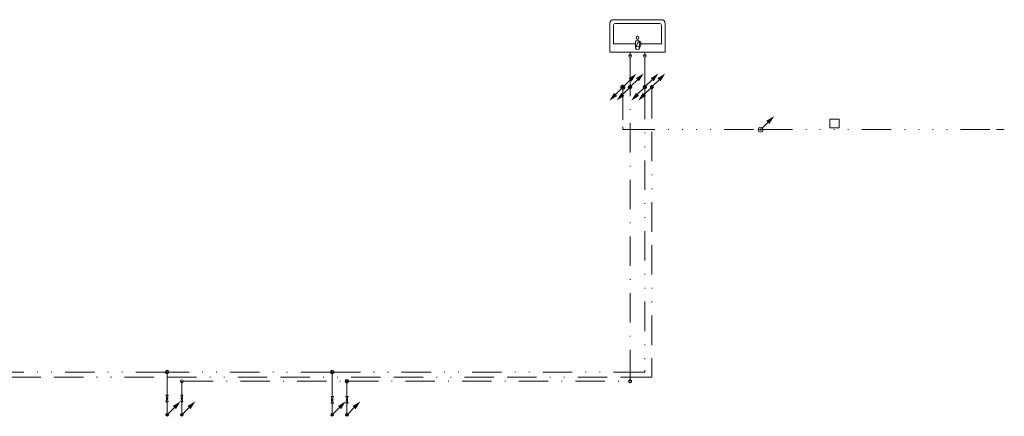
# Model space of a CAD drawing. Header units: millimetres. Extents: x -8360 to 44818, y -3850 to 5849.
# Tile 2 of 5: x 5026 to 18412, y -3850 to 1540. Entities that reach past the tile are written whole.
import ezdxf

# ---------------------------------------------------------------- set-up
doc = ezdxf.new("R2010")
doc.units = ezdxf.units.MM
for name, pattern in [('DDS_LT3', [959.999986, 400, -179.999995, 10, -179.999995, 10, -179.999995]), ('DDS_LT4', [1539.999981, 400, -179.999995, 400, -179.999995, 10, -179.999995, 10, -179.999995]), ('DDS_LT5', [769.999991, 400, -179.999995, 10, -179.999995]), ('DDS_LT7', [1339.999977, 400, -179.999995, 10, -179.999995, 10, -179.999995, 10, -179.999995, 10, -179.999995])]:
    doc.linetypes.add(name, pattern=pattern)
for name, color, linetype in [('Požární voda', 7, 'Continuous'), ('Recirkulace', 7, 'Continuous'), ('Studená voda', 7, 'Continuous'), ('Teplá voda', 7, 'Continuous'), ('Zdravotní technika', 7, 'Continuous'), ('Základní geometrie', 7, 'Continuous')]:
    doc.layers.add(name, color=color, linetype=linetype)

# ---------------------------------------------------------------- blocks, each defined once
blk = doc.blocks.new('Segment trubky-CV-PWH-C Cirkulace D20-ID-39-8-29-245')
at = {"layer": 'Recirkulace', "color": 40, "linetype": 'DDS_LT4', "lineweight": 5}
blk.add_line((0, 0), (0, -25), dxfattribs=at)
blk = doc.blocks.new('Koleno-Koleno CV-PWH-C Cirkulace D20-ID-39-8-29-111')
at = {"layer": 'Recirkulace', "color": 40, "lineweight": 5}
for p, q in [((0, 0), (-27, 0)), ((0, 27), (0, 0))]:
    blk.add_line(p, q, dxfattribs=at)
blk = doc.blocks.new('Segment trubky-CV-PWH-C Cirkulace D20-ID-39-8-29-126')
at = {"layer": 'Recirkulace', "color": 40, "linetype": 'DDS_LT4', "lineweight": 5}
blk.add_line((0, 0), (-14871, 0), dxfattribs=at)
blk = doc.blocks.new('Basin-Sink-Bidet-ID-39-8-29-344')
at = {"layer": 'Zdravotní technika', "color": 7, "lineweight": 5}
for p, q in [((-325, 440), (325, 440)), ((-375, 0), (-375, 390)), ((-325, 110), (-325, 365)), ((-300, 390), (300, 390)), ((-25, 55), (-25, 143)), ((25, 143), (25, 55)), ((-25, 110), (-325, 110)), ((-23, 65), (4, 131)), ((25, 55), (50, 115))]:
    blk.add_line(p, q, dxfattribs=at)
for points in [[(375, 390), (375, 0), (-375, 0)], [(325, 365), (325, 110), (25, 110)], [(-25, 143), (-22, 150), (-17, 156), (-11, 160), (-4, 163), (4, 163), (11, 160), (17, 156), (22, 150), (25, 143)], [(-93, -1), (-93, 0), (-108, 0), (-108, -1), (-93, -1)], [(20, -1), (20, 0), (-20, 0), (-20, -1), (20, -1)], [(108, -1), (108, 0), (93, 0), (93, -1), (108, -1)]]:
    blk.add_lwpolyline(points, dxfattribs=at)
for centre, radius in [((0, 195), 20), ((0, 55), 25)]:
    blk.add_circle(centre, radius, dxfattribs=at)
for centre, radius, start, end in [((-325, 390), 50, 90, 180), ((325, 390), 50, 0, 90), ((-300, 365), 25, 90, 180), ((300, 365), 25, 0, 90), ((25, 118), 25, 353.8988, 147.7432)]:
    blk.add_arc(centre, radius, start, end, dxfattribs=at)
blk = doc.blocks.new('Koleno-Koleno TV-PWH Teplá voda D20-ID-39-8-29-496')
at = {"layer": 'Teplá voda', "color": 20, "lineweight": 5}
blk.add_line((0, 19), (0, 27), dxfattribs=at)
blk.add_circle((0, 0), 19, dxfattribs=at)
blk = doc.blocks.new('Segment trubky-TV-PWH Teplá voda D20-ID-39-8-29-530')
at = {"layer": 'Teplá voda', "color": 20, "linetype": 'DDS_LT3', "lineweight": 5}
blk.add_line((0, 0), (0, 133), dxfattribs=at)
blk = doc.blocks.new('Ventil-Valve TV-PWH Teplá voda D20-ID-39-8-29-7989')
at = {"layer": 'Teplá voda', "color": 7, "lineweight": 5}
for points in [[(15, 45), (-15, 45), (0, 0), (15, 45)], [(15, -45), (-15, -45), (0, 0), (15, -45)]]:
    blk.add_lwpolyline(points, dxfattribs=at)
blk.add_circle((0, 0), 11.2, dxfattribs=at)
blk = doc.blocks.new('Segment trubky-TV-PWH Teplá voda D20-ID-39-8-29-4343')
at = {"layer": 'Teplá voda', "color": 20, "linetype": 'DDS_LT3', "lineweight": 5}
blk.add_line((0, 0), (0, 306), dxfattribs=at)
blk = doc.blocks.new('Koleno-Koleno TV-PWH Teplá voda D20-ID-39-8-29-905')
at = {"layer": 'Teplá voda', "color": 20, "lineweight": 5}
for p, q in [((0, 0), (-27, 0)), ((0, 27), (0, 0))]:
    blk.add_line(p, q, dxfattribs=at)
blk = doc.blocks.new('Segment trubky-TV-PWH Teplá voda D20-ID-39-8-29-2014')
at = {"layer": 'Teplá voda', "color": 20, "linetype": 'DDS_LT3', "lineweight": 5}
blk.add_line((0, 0), (-4196, 0), dxfattribs=at)
blk = doc.blocks.new('T-kus-T-kus TV-PWH Teplá voda D20-ID-39-8-29-2026')
at = {"layer": 'Teplá voda', "color": 20, "linetype": 'DDS_LT3', "lineweight": 5}
blk.add_line((27, 0), (-27, 0), dxfattribs=at)
at = {"layer": 'Teplá voda', "color": 20, "lineweight": 5}
blk.add_line((0, 0), (0, 0), dxfattribs=at)
blk.add_circle((0, 0), 24.6, dxfattribs=at)
blk = doc.blocks.new('Segment trubky-TV-PWH Teplá voda D20-ID-39-8-29-9699')
at = {"layer": 'Teplá voda', "color": 20, "linetype": 'DDS_LT3', "lineweight": 5}
blk.add_line((0, 0), (-2191, 0), dxfattribs=at)
blk = doc.blocks.new('T-kus-T-kus TV-PWH Teplá voda D20-ID-39-8-29-4472')
at = {"layer": 'Teplá voda', "color": 20, "linetype": 'DDS_LT3', "lineweight": 5}
blk.add_line((27, 0), (-27, 0), dxfattribs=at)
at = {"layer": 'Teplá voda', "color": 20, "lineweight": 5}
blk.add_line((0, 0), (0, 0), dxfattribs=at)
blk.add_circle((0, 0), 24.6, dxfattribs=at)
blk = doc.blocks.new('Segment trubky-TV-PWH Teplá voda D20-ID-39-8-29-4576')
at = {"layer": 'Teplá voda', "color": 20, "linetype": 'DDS_LT3', "lineweight": 5}
blk.add_line((0, 0), (-14619, 0), dxfattribs=at)
blk = doc.blocks.new('Koleno-Koleno SV-PWC Studená voda D20-ID-39-8-29-957')
at = {"layer": 'Studená voda', "color": 140, "lineweight": 5}
blk.add_line((0, 19), (0, 27), dxfattribs=at)
blk.add_circle((0, 0), 19, dxfattribs=at)
blk = doc.blocks.new('Segment trubky-SV-PWC Studená voda D20-ID-39-8-29-1017')
at = {"layer": 'Studená voda', "color": 140, "linetype": 'DDS_LT5', "lineweight": 5}
blk.add_line((0, 0), (0, 150), dxfattribs=at)
blk = doc.blocks.new('Ventil-Valve SV-PWC Studená voda D20-ID-39-8-29-10155')
at = {"layer": 'Studená voda', "color": 7, "lineweight": 5}
for points in [[(15, 45), (-15, 45), (0, 0), (15, 45)], [(15, -45), (-15, -45), (0, 0), (15, -45)]]:
    blk.add_lwpolyline(points, dxfattribs=at)
blk.add_circle((0, 0), 11.2, dxfattribs=at)
blk = doc.blocks.new('Segment trubky-SV-PWC Studená voda D20-ID-39-8-29-10083')
at = {"layer": 'Studená voda', "color": 140, "linetype": 'DDS_LT5', "lineweight": 5}
blk.add_line((0, 0), (0, 163), dxfattribs=at)
blk = doc.blocks.new('Koleno-Koleno SV-PWC Studená voda D20-ID-39-8-29-1031')
at = {"layer": 'Studená voda', "color": 140, "lineweight": 5}
blk.add_line((0, -27), (0, 0), dxfattribs=at)
blk.add_circle((0, 0), 19, dxfattribs=at)
blk = doc.blocks.new('Koleno-Koleno SV-PWC Studená voda D20-ID-39-8-29-1270')
at = {"layer": 'Studená voda', "color": 140, "lineweight": 5}
blk.add_line((19, 0), (27, 0), dxfattribs=at)
blk.add_circle((0, 0), 19, dxfattribs=at)
blk = doc.blocks.new('Segment trubky-SV-PWC Studená voda D20-ID-39-8-29-2158')
at = {"layer": 'Studená voda', "color": 140, "linetype": 'DDS_LT5', "lineweight": 5}
blk.add_line((0, 0), (2191, 0), dxfattribs=at)
blk = doc.blocks.new('T-kus-T-kus SV-PWC Studená voda D20-ID-39-8-29-2652')
at = {"layer": 'Studená voda', "color": 140, "linetype": 'DDS_LT5', "lineweight": 5}
blk.add_line((-27, 0), (27, 0), dxfattribs=at)
at = {"layer": 'Studená voda', "color": 140, "lineweight": 5}
blk.add_line((0, 0), (0, 0), dxfattribs=at)
blk.add_circle((0, 0), 24.6, dxfattribs=at)
blk = doc.blocks.new('Segment trubky-SV-PWC Studená voda D20-ID-39-8-29-3084')
at = {"layer": 'Studená voda', "color": 140, "linetype": 'DDS_LT5', "lineweight": 5}
blk.add_line((0, 0), (3796, 0), dxfattribs=at)
blk = doc.blocks.new('Koleno-Koleno SV-PWC Studená voda D20-ID-39-8-29-4422')
at = {"layer": 'Studená voda', "color": 140, "lineweight": 5}
blk.add_line((-27, 0), (-19, 0), dxfattribs=at)
blk.add_lwpolyline([(6, -18), (0, -19), (-6, -18), (-11, -15), (-15, -11), (-18, -6), (-19, 0), (-18, 6), (-15, 11), (-11, 15), (-6, 18), (0, 19), (6, 18), (11, 15), (15, 11), (18, 6), (19, 0), (18, -6), (15, -11), (11, -15), (6, -18)], dxfattribs=at)
blk = doc.blocks.new('Koleno-Koleno SV-PWC Studená voda D20-ID-39-8-29-4884')
at = {"layer": 'Studená voda', "color": 140, "lineweight": 5}
blk.add_line((0, 0), (0, 27), dxfattribs=at)
blk.add_lwpolyline([(-18, -6), (-19, 0), (-18, 6), (-15, 11), (-11, 15), (-6, 18), (0, 19), (6, 18), (11, 15), (15, 11), (18, 6), (19, 0), (18, -6), (15, -11), (11, -15), (6, -18), (0, -19), (-6, -18), (-11, -15), (-15, -11), (-18, -6)], dxfattribs=at)
blk = doc.blocks.new('Segment trubky-SV-PWC Studená voda D20-ID-39-8-29-5934')
at = {"layer": 'Studená voda', "color": 140, "linetype": 'DDS_LT5', "lineweight": 5}
blk.add_line((0, 0), (0, 3936), dxfattribs=at)
blk = doc.blocks.new('Koleno-Koleno TV-PWH Teplá voda D20-ID-39-8-29-145')
at = {"layer": 'Teplá voda', "color": 20, "lineweight": 5}
blk.add_line((0, 19), (0, 27), dxfattribs=at)
blk.add_circle((0, 0), 19, dxfattribs=at)
blk = doc.blocks.new('Segment trubky-TV-PWH Teplá voda D20-ID-39-8-29-1007')
at = {"layer": 'Teplá voda', "color": 20, "linetype": 'DDS_LT3', "lineweight": 5}
blk.add_line((0, 0), (0, 150), dxfattribs=at)
blk = doc.blocks.new('Ventil-Valve TV-PWH Teplá voda D20-ID-39-8-29-10074')
at = {"layer": 'Teplá voda', "color": 7, "lineweight": 5}
for points in [[(15, 45), (-15, 45), (0, 0), (15, 45)], [(15, -45), (-15, -45), (0, 0), (15, -45)]]:
    blk.add_lwpolyline(points, dxfattribs=at)
blk.add_circle((0, 0), 11.2, dxfattribs=at)
blk = doc.blocks.new('Segment trubky-TV-PWH Teplá voda D20-ID-39-8-29-10018')
at = {"layer": 'Teplá voda', "color": 20, "linetype": 'DDS_LT3', "lineweight": 5}
blk.add_line((0, 0), (0, 267), dxfattribs=at)
blk = doc.blocks.new('Koleno-Koleno SV-PWC Studená voda D20-ID-39-8-29-1071')
at = {"layer": 'Studená voda', "color": 140, "lineweight": 5}
blk.add_line((0, 19), (0, 27), dxfattribs=at)
blk.add_circle((0, 0), 19, dxfattribs=at)
blk = doc.blocks.new('Segment trubky-SV-PWC Studená voda D20-ID-39-8-29-1081')
at = {"layer": 'Studená voda', "color": 140, "linetype": 'DDS_LT5', "lineweight": 5}
blk.add_line((0, 0), (0, 134), dxfattribs=at)
blk = doc.blocks.new('Ventil-Valve SV-PWC Studená voda D20-ID-39-8-29-10177')
at = {"layer": 'Studená voda', "color": 7, "lineweight": 5}
for points in [[(15, 45), (-15, 45), (0, 0), (15, 45)], [(15, -45), (-15, -45), (0, 0), (15, -45)]]:
    blk.add_lwpolyline(points, dxfattribs=at)
blk.add_circle((0, 0), 11.2, dxfattribs=at)
blk = doc.blocks.new('Segment trubky-SV-PWC Studená voda D20-ID-39-8-29-10164')
at = {"layer": 'Studená voda', "color": 140, "linetype": 'DDS_LT5', "lineweight": 5}
blk.add_line((0, 0), (0, 180), dxfattribs=at)
blk = doc.blocks.new('Koleno-Koleno SV-PWC Studená voda D20-ID-39-8-29-1098')
at = {"layer": 'Studená voda', "color": 140, "lineweight": 5}
blk.add_line((0, -27), (0, 0), dxfattribs=at)
blk.add_circle((0, 0), 19, dxfattribs=at)
blk = doc.blocks.new('Začátek potrubí-PipeStart TV-PWH Teplá voda D20-ID-39-8-29-388')
at = {"layer": 'Teplá voda', "lineweight": 5}
for points in [[(184, 184), (120, 78), (78, 120)], [(10, 0), (10, 3), (8, 6), (6, 8), (3, 10), (0, 10), (-3, 10), (-6, 8), (-8, 6), (-10, 3), (-10, 0), (-10, -3), (-8, -6), (-6, -8), (-3, -10), (0, -10), (3, -10), (6, -8), (8, -6), (10, -3)]]:
    blk.add_hatch(color=20, dxfattribs=at).paths.add_polyline_path(points)
at = {"layer": 'Teplá voda', "color": 20, "lineweight": 5}
for p, q in [((99, 99), (10, 10)), ((-10, -10), (-99, -99))]:
    blk.add_line(p, q, dxfattribs=at)
blk = doc.blocks.new('T-kus-T-kus TV-PWH Teplá voda D20-ID-39-8-29-7048')
at = {"layer": 'Teplá voda', "color": 20, "lineweight": 5}
blk.add_line((0, 0), (0, 27), dxfattribs=at)
at = {"layer": 'Teplá voda', "color": 20, "linetype": 'DDS_LT3', "lineweight": 5}
blk.add_line((0, 0), (0, 0), dxfattribs=at)
at = {"layer": 'Teplá voda', "color": 20, "lineweight": 5}
blk.add_circle((0, 0), 24.6, dxfattribs=at)
blk.add_circle((0, 0), 24.6, dxfattribs=at)
blk = doc.blocks.new('Koleno-Koleno TV-PWH Teplá voda D20-ID-39-8-29-729')
at = {"layer": 'Teplá voda', "color": 20, "lineweight": 5}
blk.add_line((0, 0), (0, -27), dxfattribs=at)
blk.add_lwpolyline([(18, 6), (19, 0), (18, -6), (15, -11), (11, -15), (6, -18), (0, -19), (-6, -18), (-11, -15), (-15, -11), (-18, -6), (-19, 0), (-18, 6), (-15, 11), (-11, 15), (-6, 18), (0, 19), (6, 18), (11, 15), (15, 11), (18, 6)], dxfattribs=at)
blk = doc.blocks.new('Segment trubky-TV-PWH Teplá voda D20-ID-39-8-29-411')
at = {"layer": 'Teplá voda', "color": 20, "linetype": 'DDS_LT3', "lineweight": 5}
blk.add_line((0, 0), (0, -10), dxfattribs=at)
blk = doc.blocks.new('Segment trubky-TV-PWH Teplá voda D20-ID-39-8-29-6542')
at = {"layer": 'Teplá voda', "color": 20, "linetype": 'DDS_LT3', "lineweight": 5}
blk.add_line((0, 0), (0, -3810), dxfattribs=at)
blk = doc.blocks.new('Začátek potrubí-PipeStart CV-PWH-C Cirkulace D20-ID-39-8-29-377')
at = {"layer": 'Recirkulace', "lineweight": 5}
for points in [[(184, 184), (120, 78), (78, 120)], [(10, 0), (10, 3), (8, 6), (6, 8), (3, 10), (0, 10), (-3, 10), (-6, 8), (-8, 6), (-10, 3), (-10, 0), (-10, -3), (-8, -6), (-6, -8), (-3, -10), (0, -10), (3, -10), (6, -8), (8, -6), (10, -3)]]:
    blk.add_hatch(color=40, dxfattribs=at).paths.add_polyline_path(points)
at = {"layer": 'Recirkulace', "color": 40, "lineweight": 5}
for p, q in [((99, 99), (10, 10)), ((-10, -10), (-99, -99))]:
    blk.add_line(p, q, dxfattribs=at)
blk = doc.blocks.new('Koleno-Koleno CV-PWH-C Cirkulace D20-ID-39-8-29-427')
at = {"layer": 'Recirkulace', "color": 40, "lineweight": 5}
blk.add_line((0, 0), (0, -27), dxfattribs=at)
blk.add_lwpolyline([(18, 6), (19, 0), (18, -6), (15, -11), (11, -15), (6, -18), (0, -19), (-6, -18), (-11, -15), (-15, -11), (-18, -6), (-19, 0), (-18, 6), (-15, 11), (-11, 15), (-6, 18), (0, 19), (6, 18), (11, 15), (15, 11), (18, 6)], dxfattribs=at)
blk = doc.blocks.new('Segment trubky-CV-PWH-C Cirkulace D20-ID-39-8-29-436')
at = {"layer": 'Recirkulace', "color": 40, "linetype": 'DDS_LT4', "lineweight": 5}
blk.add_line((0, 0), (0, -3863), dxfattribs=at)
blk = doc.blocks.new('Začátek potrubí-PipeStart SV-PWC Studená voda D20-ID-39-8-29-464')
at = {"layer": 'Studená voda', "lineweight": 5}
for points in [[(184, 184), (120, 78), (78, 120)], [(10, 0), (10, 3), (8, 6), (6, 8), (3, 10), (0, 10), (-3, 10), (-6, 8), (-8, 6), (-10, 3), (-10, 0), (-10, -3), (-8, -6), (-6, -8), (-3, -10), (0, -10), (3, -10), (6, -8), (8, -6), (10, -3)]]:
    blk.add_hatch(color=140, dxfattribs=at).paths.add_polyline_path(points)
at = {"layer": 'Studená voda', "color": 140, "lineweight": 5}
for p, q in [((99, 99), (10, 10)), ((-10, -10), (-99, -99))]:
    blk.add_line(p, q, dxfattribs=at)
blk = doc.blocks.new('T-kus-T-kus SV-PWC Studená voda D20-ID-39-8-29-2906')
at = {"layer": 'Studená voda', "color": 140, "lineweight": 5}
blk.add_line((0, 0), (0, 27), dxfattribs=at)
at = {"layer": 'Studená voda', "color": 140, "linetype": 'DDS_LT5', "lineweight": 5}
blk.add_line((0, 0), (0, 0), dxfattribs=at)
at = {"layer": 'Studená voda', "color": 140, "lineweight": 5}
blk.add_circle((0, 0), 24.6, dxfattribs=at)
blk.add_circle((0, 0), 24.6, dxfattribs=at)
blk = doc.blocks.new('Koleno-Koleno SV-PWC Studená voda D20-ID-39-8-29-649')
at = {"layer": 'Studená voda', "color": 140, "lineweight": 5}
blk.add_line((0, 0), (0, -27), dxfattribs=at)
blk.add_lwpolyline([(18, 6), (19, 0), (18, -6), (15, -11), (11, -15), (6, -18), (0, -19), (-6, -18), (-11, -15), (-15, -11), (-18, -6), (-19, 0), (-18, 6), (-15, 11), (-11, 15), (-6, 18), (0, 19), (6, 18), (11, 15), (15, 11), (18, 6)], dxfattribs=at)
blk = doc.blocks.new('Segment trubky-SV-PWC Studená voda D20-ID-39-8-29-5951')
at = {"layer": 'Studená voda', "color": 140, "linetype": 'DDS_LT5', "lineweight": 5}
blk.add_line((0, 0), (0, -10), dxfattribs=at)
blk = doc.blocks.new('Segment trubky-TV-PWH Teplá voda D20-ID-39-8-29-6512')
at = {"layer": 'Teplá voda', "color": 20, "linetype": 'DDS_LT3', "lineweight": 5}
blk.add_line((0, 0), (0, -23), dxfattribs=at)
blk = doc.blocks.new('Koleno-Koleno TV-PWH Teplá voda D20-ID-39-8-29-6844')
at = {"layer": 'Teplá voda', "color": 20, "lineweight": 5}
blk.add_line((0, 27), (0, 0), dxfattribs=at)
blk.add_circle((0, 0), 19, dxfattribs=at)
blk = doc.blocks.new('Koleno-Koleno TV-PWH Teplá voda D20-ID-39-8-29-8193')
at = {"layer": 'Teplá voda', "color": 20, "lineweight": 5}
blk.add_line((0, -19), (0, -27), dxfattribs=at)
blk.add_circle((0, 0), 19, dxfattribs=at)
blk = doc.blocks.new('Segment trubky-TV-PWH Teplá voda D20-ID-39-8-29-8232')
at = {"layer": 'Teplá voda', "color": 20, "linetype": 'DDS_LT3', "lineweight": 5}
blk.add_line((0, 0), (0, -371), dxfattribs=at)
blk = doc.blocks.new('Segment trubky-SV-PWC Studená voda D20-ID-39-8-29-629')
at = {"layer": 'Studená voda', "color": 140, "linetype": 'DDS_LT5', "lineweight": 5}
blk.add_line((0, 0), (0, -23), dxfattribs=at)
blk = doc.blocks.new('Koleno-Koleno SV-PWC Studená voda D20-ID-39-8-29-645')
at = {"layer": 'Studená voda', "color": 140, "lineweight": 5}
blk.add_line((0, 27), (0, 0), dxfattribs=at)
blk.add_circle((0, 0), 19, dxfattribs=at)
blk = doc.blocks.new('Koleno-Koleno SV-PWC Studená voda D20-ID-39-8-29-6382')
at = {"layer": 'Studená voda', "color": 140, "lineweight": 5}
blk.add_line((0, -19), (0, -27), dxfattribs=at)
blk.add_circle((0, 0), 19, dxfattribs=at)
blk = doc.blocks.new('Segment trubky-SV-PWC Studená voda D20-ID-39-8-29-6408')
at = {"layer": 'Studená voda', "color": 140, "linetype": 'DDS_LT5', "lineweight": 5}
blk.add_line((0, 0), (0, -371), dxfattribs=at)
blk = doc.blocks.new('Segment trubky-TV-PWH Teplá voda D20-ID-39-8-29-7353')
at = {"layer": 'Teplá voda', "color": 20, "linetype": 'DDS_LT3', "lineweight": 5}
blk.add_line((0, 0), (0, 23), dxfattribs=at)
blk = doc.blocks.new('Koleno-Koleno TV-PWH Teplá voda D20-ID-39-8-29-6825')
at = {"layer": 'Teplá voda', "color": 20, "lineweight": 5}
blk.add_line((0, -27), (0, 0), dxfattribs=at)
blk.add_circle((0, 0), 19, dxfattribs=at)
blk = doc.blocks.new('Koleno-Koleno TV-PWH Teplá voda D20-ID-39-8-29-7823')
at = {"layer": 'Teplá voda', "color": 20, "lineweight": 5}
blk.add_line((0, -27), (0, 0), dxfattribs=at)
blk.add_circle((0, 0), 19, dxfattribs=at)
blk = doc.blocks.new('Obdélník-ID-39-8-29-8353')
at = {"layer": 'Základní geometrie', "color": 7, "lineweight": 5}
blk.add_lwpolyline([(-62.6, 57.1), (-62.6, -57.1), (62.6, -57.1), (62.6, 57.1), (-62.6, 57.1)], dxfattribs=at)
blk = doc.blocks.new('Začátek potrubí-PipeStart FLW Požární voda D40-ID-39-8-29-9704')
at = {"layer": 'Požární voda', "lineweight": 5}
for points in [[(184, 184), (120, 78), (78, 120)], [(20, 0), (19, 6), (16, 12), (12, 16), (6, 19), (0, 20), (-6, 19), (-12, 16), (-16, 12), (-19, 6), (-20, 0), (-19, -6), (-16, -12), (-12, -16), (-6, -19), (0, -20), (6, -19), (12, -16), (16, -12), (19, -6)]]:
    blk.add_hatch(color=86, dxfattribs=at).paths.add_polyline_path(points)
at = {"layer": 'Požární voda', "color": 86, "lineweight": 5}
for p, q in [((99, 99), (17, 17)), ((-17, -17), (-99, -99))]:
    blk.add_line(p, q, dxfattribs=at)
blk = doc.blocks.new('Koleno-Koleno FLW Požární voda D40-ID-39-8-29-9728')
at = {"layer": 'Požární voda', "color": 86, "lineweight": 5}
blk.add_line((0, 0), (0, -43), dxfattribs=at)
blk.add_lwpolyline([(28, 9), (29, 0), (28, -9), (23, -17), (17, -23), (9, -28), (0, -29), (-9, -28), (-17, -23), (-23, -17), (-28, -9), (-29, 0), (-28, 9), (-23, 17), (-17, 23), (-9, 28), (0, 29), (9, 28), (17, 23), (23, 17), (28, 9)], dxfattribs=at)
blk = doc.blocks.new('Segment trubky-FLW Požární voda D32-ID-39-8-29-9830')
at = {"layer": 'Požární voda', "color": 86, "linetype": 'DDS_LT7', "lineweight": 5}
blk.add_line((0, 0), (0, -498), dxfattribs=at)
blk = doc.blocks.new('Koleno-Koleno FLW Požární voda D32-ID-39-8-29-9775')
at = {"layer": 'Požární voda', "color": 86, "lineweight": 5}
for p, q in [((0, 36.5), (0, 0)), ((0, 0), (36.5, 0))]:
    blk.add_line(p, q, dxfattribs=at)
blk = doc.blocks.new('Segment trubky-FLW Požární voda D32-ID-39-8-29-9764')
at = {"layer": 'Požární voda', "color": 86, "linetype": 'DDS_LT7', "lineweight": 5}
blk.add_line((0, 0), (1802, 0), dxfattribs=at)
blk = doc.blocks.new('T-kus-T-kus FLW Požární voda D32-ID-39-8-29-9856')
at = {"layer": 'Požární voda', "color": 86, "linetype": 'DDS_LT7', "lineweight": 5}
blk.add_line((-35, 0), (35, 0), dxfattribs=at)
at = {"layer": 'Požární voda', "color": 86, "lineweight": 5}
blk.add_line((0, 0), (0, 0), dxfattribs=at)
blk.add_circle((0, 0), 33.8, dxfattribs=at)
blk = doc.blocks.new('Segment trubky-FLW Požární voda D32-ID-39-8-29-9810')
at = {"layer": 'Požární voda', "color": 86, "linetype": 'DDS_LT7', "lineweight": 5}
blk.add_line((0, 0), (3169, 0), dxfattribs=at)
blk = doc.blocks.new('Segment trubky-FLW Požární voda D32-ID-39-8-29-10023')
at = {"layer": 'Požární voda', "color": 86, "linetype": 'DDS_LT7', "lineweight": 5}
blk.add_line((0, 0), (108, 0), dxfattribs=at)
blk = doc.blocks.new('Konec potrubí-PipeEnd FLW Požární voda D32-ID-39-8-29-10132')
at = {"layer": 'Požární voda', "lineweight": 5}
for points in [[(184, 184), (120, 78), (78, 120)], [(16, 0), (15, 5), (13, 9), (9, 13), (5, 15), (0, 16), (-5, 15), (-9, 13), (-13, 9), (-15, 5), (-16, 0), (-15, -5), (-13, -9), (-9, -13), (-5, -15), (0, -16), (5, -15), (9, -13), (13, -9), (15, -5)]]:
    blk.add_hatch(color=86, dxfattribs=at).paths.add_polyline_path(points)
at = {"layer": 'Požární voda', "color": 86, "lineweight": 5}
blk.add_line((99, 99), (15, 14), dxfattribs=at)
blk = doc.blocks.new('Začátek potrubí-PipeStart TV-PWH Teplá voda D20-ID-39-8-29-4986-1')
at = {"layer": 'Teplá voda', "lineweight": 5}
for points in [[(17799, -4046), (17736, -4152), (17693, -4110)], [(17626, -4230), (17625, -4227), (17624, -4224), (17621, -4222), (17619, -4220), (17616, -4220), (17612, -4220), (17610, -4222), (17607, -4224), (17606, -4227), (17606, -4230), (17606, -4233), (17607, -4236), (17610, -4238), (17612, -4240), (17616, -4240), (17619, -4240), (17621, -4238), (17624, -4236), (17625, -4233)]]:
    blk.add_hatch(color=20, dxfattribs=at).paths.add_polyline_path(points)
at = {"layer": 'Teplá voda', "color": 20, "lineweight": 5}
blk.add_line((17715, -4131), (17626, -4220), dxfattribs=at)
for radius in [19, 10]:
    blk.add_circle((17616, -4230), radius, dxfattribs=at)
blk = doc.blocks.new('Začátek potrubí-PipeStart TV-PWH Teplá voda D20-ID-39-8-29-4986-12')
at = {"layer": 'Studená voda', "lineweight": 5}
for points in [[(15754, -4046), (15691, -4152), (15648, -4110)], [(15581, -4230), (15580, -4227), (15579, -4224), (15576, -4222), (15574, -4220), (15571, -4220), (15567, -4220), (15565, -4222), (15562, -4224), (15561, -4227), (15561, -4230), (15561, -4233), (15562, -4236), (15565, -4238), (15567, -4240), (15571, -4240), (15574, -4240), (15576, -4238), (15579, -4236), (15580, -4233)]]:
    blk.add_hatch(color=140, dxfattribs=at).paths.add_polyline_path(points)
at = {"layer": 'Studená voda', "color": 140, "lineweight": 5}
blk.add_line((15670, -4131), (15581, -4220), dxfattribs=at)
for radius in [19, 10]:
    blk.add_circle((15571, -4230), radius, dxfattribs=at)
blk = doc.blocks.new('Začátek potrubí-PipeStart TV-PWH Teplá voda D20-ID-39-8-29-4986-13')
at = {"layer": 'Teplá voda', "lineweight": 5}
for points in [[(15554, -4046), (15491, -4152), (15448, -4110)], [(15381, -4230), (15380, -4227), (15379, -4224), (15376, -4222), (15374, -4220), (15371, -4220), (15367, -4220), (15365, -4222), (15362, -4224), (15361, -4227), (15361, -4230), (15361, -4233), (15362, -4236), (15365, -4238), (15367, -4240), (15371, -4240), (15374, -4240), (15376, -4238), (15379, -4236), (15380, -4233)]]:
    blk.add_hatch(color=20, dxfattribs=at).paths.add_polyline_path(points)
at = {"layer": 'Teplá voda', "color": 20, "lineweight": 5}
blk.add_line((15470, -4131), (15381, -4220), dxfattribs=at)
for radius in [19, 10]:
    blk.add_circle((15371, -4230), radius, dxfattribs=at)
blk = doc.blocks.new('Začátek potrubí-PipeStart TV-PWH Teplá voda D20-ID-39-8-29-4986-14')
at = {"layer": 'Studená voda', "lineweight": 5}
for points in [[(17999, -4046), (17936, -4152), (17893, -4110)], [(17826, -4230), (17825, -4227), (17824, -4224), (17821, -4222), (17819, -4220), (17816, -4220), (17812, -4220), (17810, -4222), (17807, -4224), (17806, -4227), (17806, -4230), (17806, -4233), (17807, -4236), (17810, -4238), (17812, -4240), (17816, -4240), (17819, -4240), (17821, -4238), (17824, -4236), (17825, -4233)]]:
    blk.add_hatch(color=140, dxfattribs=at).paths.add_polyline_path(points)
at = {"layer": 'Studená voda', "color": 140, "lineweight": 5}
blk.add_line((17915, -4131), (17826, -4220), dxfattribs=at)
for radius in [19, 10]:
    blk.add_circle((17816, -4230), radius, dxfattribs=at)

msp = doc.modelspace()

# ---------------------------------------------------------------- block references
at = {"layer": 'Požární voda', "color": 86, "lineweight": 5}
for name, p in [('Začátek potrubí-PipeStart FLW Požární voda D40-ID-39-8-29-9704', (13226, 623)), ('Koleno-Koleno FLW Požární voda D40-ID-39-8-29-9728', (13226, 623)), ('Konec potrubí-PipeEnd FLW Požární voda D32-ID-39-8-29-10132', (15099, 46)), ('Koleno-Koleno FLW Požární voda D32-ID-39-8-29-9775', (13226, 46))]:
    msp.add_blockref(name, p, dxfattribs=at)
at = {"layer": 'Požární voda', "color": 86, "lineweight": 5, "xscale": -1, "rotation": 89.99999997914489}
msp.add_blockref('Začátek potrubí-PipeStart FLW Požární voda D40-ID-39-8-29-9704', (13226, 623), dxfattribs=at)
at = {"layer": 'Požární voda', "color": 86, "linetype": 'DDS_LT7', "lineweight": 5}
for name, p in [('Segment trubky-FLW Požární voda D32-ID-39-8-29-9830', (13226, 580)), ('Segment trubky-FLW Požární voda D32-ID-39-8-29-9764', (13262, 46)), ('T-kus-T-kus FLW Požární voda D32-ID-39-8-29-9856', (15099, 46)), ('Segment trubky-FLW Požární voda D32-ID-39-8-29-9810', (15134, 46)), ('Segment trubky-FLW Požární voda D32-ID-39-8-29-10023', (18304, 46))]:
    msp.add_blockref(name, p, dxfattribs=at)
at = {"layer": 'Recirkulace', "color": 40, "lineweight": 5}
for name, p in [('Začátek potrubí-PipeStart CV-PWH-C Cirkulace D20-ID-39-8-29-377', (13619, 625)), ('Koleno-Koleno CV-PWH-C Cirkulace D20-ID-39-8-29-427', (13619, 625)), ('Koleno-Koleno CV-PWH-C Cirkulace D20-ID-39-8-29-111', (13619, -3317))]:
    msp.add_blockref(name, p, dxfattribs=at)
at = {"layer": 'Recirkulace', "color": 40, "lineweight": 5, "xscale": -1, "rotation": 89.99999990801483}
msp.add_blockref('Začátek potrubí-PipeStart CV-PWH-C Cirkulace D20-ID-39-8-29-377', (13619, 625), dxfattribs=at)
at = {"layer": 'Recirkulace', "color": 40, "linetype": 'DDS_LT4', "lineweight": 5}
for name, p in [('Segment trubky-CV-PWH-C Cirkulace D20-ID-39-8-29-436', (13619, 598)), ('Segment trubky-CV-PWH-C Cirkulace D20-ID-39-8-29-126', (13592, -3317)), ('Segment trubky-CV-PWH-C Cirkulace D20-ID-39-8-29-245', (13619, -3265))]:
    msp.add_blockref(name, p, dxfattribs=at)
at = {"layer": 'Studená voda', "color": 140, "lineweight": 5}
for name, p in [('Koleno-Koleno SV-PWC Studená voda D20-ID-39-8-29-645', (13325, 1050)), ('Koleno-Koleno SV-PWC Studená voda D20-ID-39-8-29-6382', (13325, 1050)), ('Začátek potrubí-PipeStart SV-PWC Studená voda D20-ID-39-8-29-464', (13325, 625)), ('Koleno-Koleno SV-PWC Studená voda D20-ID-39-8-29-649', (13325, 625)), ('Koleno-Koleno SV-PWC Studená voda D20-ID-39-8-29-1031', (7230, -3374)), ('Koleno-Koleno SV-PWC Studená voda D20-ID-39-8-29-1270', (7230, -3374)), ('Koleno-Koleno SV-PWC Studená voda D20-ID-39-8-29-1098', (9475, -3374)), ('Koleno-Koleno SV-PWC Studená voda D20-ID-39-8-29-4422', (13325, -3374)), ('Koleno-Koleno SV-PWC Studená voda D20-ID-39-8-29-4884', (13325, -3374)), ('Začátek potrubí-PipeStart TV-PWH Teplá voda D20-ID-39-8-29-4986-12', (-8341, 399)), ('Začátek potrubí-PipeStart TV-PWH Teplá voda D20-ID-39-8-29-4986-14', (-8341, 399)), ('Koleno-Koleno SV-PWC Studená voda D20-ID-39-8-29-957', (7230, -3831)), ('Koleno-Koleno SV-PWC Studená voda D20-ID-39-8-29-1071', (9475, -3831))]:
    msp.add_blockref(name, p, dxfattribs=at)
at = {"layer": 'Studená voda', "color": 140, "linetype": 'DDS_LT5', "lineweight": 5}
for name, p in [('Segment trubky-SV-PWC Studená voda D20-ID-39-8-29-629', (13325, 1100)), ('Segment trubky-SV-PWC Studená voda D20-ID-39-8-29-6408', (13325, 1023)), ('T-kus-T-kus SV-PWC Studená voda D20-ID-39-8-29-2906', (13325, 625)), ('Segment trubky-SV-PWC Studená voda D20-ID-39-8-29-5951', (13325, 598)), ('Segment trubky-SV-PWC Studená voda D20-ID-39-8-29-5934', (13325, -3347)), ('Segment trubky-SV-PWC Studená voda D20-ID-39-8-29-10083', (7230, -3564)), ('Segment trubky-SV-PWC Studená voda D20-ID-39-8-29-2158', (7257, -3374)), ('T-kus-T-kus SV-PWC Studená voda D20-ID-39-8-29-2652', (9475, -3374)), ('Segment trubky-SV-PWC Studená voda D20-ID-39-8-29-10164', (9475, -3581)), ('Segment trubky-SV-PWC Studená voda D20-ID-39-8-29-3084', (9502, -3374)), ('Segment trubky-SV-PWC Studená voda D20-ID-39-8-29-1017', (7230, -3804)), ('Segment trubky-SV-PWC Studená voda D20-ID-39-8-29-1081', (9475, -3804))]:
    msp.add_blockref(name, p, dxfattribs=at)
at = {"layer": 'Studená voda', "color": 140, "lineweight": 5, "xscale": -0.9999999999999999, "rotation": 90.00000057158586}
msp.add_blockref('Začátek potrubí-PipeStart SV-PWC Studená voda D20-ID-39-8-29-464', (13325, 625), dxfattribs=at)
at = {"layer": 'Studená voda', "color": 7, "lineweight": 5}
for name, p in [('Ventil-Valve SV-PWC Studená voda D20-ID-39-8-29-10155', (7230, -3609)), ('Ventil-Valve SV-PWC Studená voda D20-ID-39-8-29-10177', (9475, -3626))]:
    msp.add_blockref(name, p, dxfattribs=at)
at = {"layer": 'Teplá voda', "color": 20, "lineweight": 5}
for name, p in [('Koleno-Koleno TV-PWH Teplá voda D20-ID-39-8-29-6844', (13525, 1050)), ('Koleno-Koleno TV-PWH Teplá voda D20-ID-39-8-29-8193', (13525, 1050)), ('Začátek potrubí-PipeStart TV-PWH Teplá voda D20-ID-39-8-29-388', (13525, 625)), ('Koleno-Koleno TV-PWH Teplá voda D20-ID-39-8-29-729', (13525, 625)), ('Koleno-Koleno TV-PWH Teplá voda D20-ID-39-8-29-6825', (7030, -3248)), ('Koleno-Koleno TV-PWH Teplá voda D20-ID-39-8-29-7823', (9275, -3248)), ('Koleno-Koleno TV-PWH Teplá voda D20-ID-39-8-29-905', (13525, -3248)), ('Začátek potrubí-PipeStart TV-PWH Teplá voda D20-ID-39-8-29-4986-13', (-8341, 399)), ('Začátek potrubí-PipeStart TV-PWH Teplá voda D20-ID-39-8-29-4986-1', (-8341, 399)), ('Koleno-Koleno TV-PWH Teplá voda D20-ID-39-8-29-145', (7030, -3831)), ('Koleno-Koleno TV-PWH Teplá voda D20-ID-39-8-29-496', (9275, -3831))]:
    msp.add_blockref(name, p, dxfattribs=at)
at = {"layer": 'Teplá voda', "color": 20, "linetype": 'DDS_LT3', "lineweight": 5}
for name, p in [('Segment trubky-TV-PWH Teplá voda D20-ID-39-8-29-6512', (13525, 1100)), ('Segment trubky-TV-PWH Teplá voda D20-ID-39-8-29-8232', (13525, 1023)), ('T-kus-T-kus TV-PWH Teplá voda D20-ID-39-8-29-7048', (13525, 625)), ('Segment trubky-TV-PWH Teplá voda D20-ID-39-8-29-411', (13525, 598)), ('Segment trubky-TV-PWH Teplá voda D20-ID-39-8-29-6542', (13525, 588)), ('Segment trubky-TV-PWH Teplá voda D20-ID-39-8-29-4576', (7003, -3248)), ('T-kus-T-kus TV-PWH Teplá voda D20-ID-39-8-29-4472', (7030, -3248)), ('Segment trubky-TV-PWH Teplá voda D20-ID-39-8-29-7353', (7030, -3298)), ('Segment trubky-TV-PWH Teplá voda D20-ID-39-8-29-10018', (7030, -3564)), ('Segment trubky-TV-PWH Teplá voda D20-ID-39-8-29-9699', (9248, -3248)), ('T-kus-T-kus TV-PWH Teplá voda D20-ID-39-8-29-2026', (9275, -3248)), ('Segment trubky-TV-PWH Teplá voda D20-ID-39-8-29-4343', (9275, -3581)), ('Segment trubky-TV-PWH Teplá voda D20-ID-39-8-29-2014', (13498, -3248)), ('Segment trubky-TV-PWH Teplá voda D20-ID-39-8-29-1007', (7030, -3804)), ('Segment trubky-TV-PWH Teplá voda D20-ID-39-8-29-530', (9275, -3804))]:
    msp.add_blockref(name, p, dxfattribs=at)
at = {"layer": 'Teplá voda', "color": 20, "lineweight": 5, "xscale": -1, "rotation": 89.99999992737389}
msp.add_blockref('Začátek potrubí-PipeStart TV-PWH Teplá voda D20-ID-39-8-29-388', (13525, 625), dxfattribs=at)
at = {"layer": 'Teplá voda', "color": 7, "lineweight": 5}
for name, p in [('Ventil-Valve TV-PWH Teplá voda D20-ID-39-8-29-10074', (7030, -3609)), ('Ventil-Valve TV-PWH Teplá voda D20-ID-39-8-29-7989', (9275, -3626))]:
    msp.add_blockref(name, p, dxfattribs=at)
at = {"layer": 'Zdravotní technika', "color": 7, "lineweight": 5}
msp.add_blockref('Basin-Sink-Bidet-ID-39-8-29-344', (13425, 1100), dxfattribs=at)
at = {"layer": 'Základní geometrie', "color": 7, "lineweight": 5}
msp.add_blockref('Obdélník-ID-39-8-29-8353', (16103, 129), dxfattribs=at)

doc.saveas('drawing.dxf')
